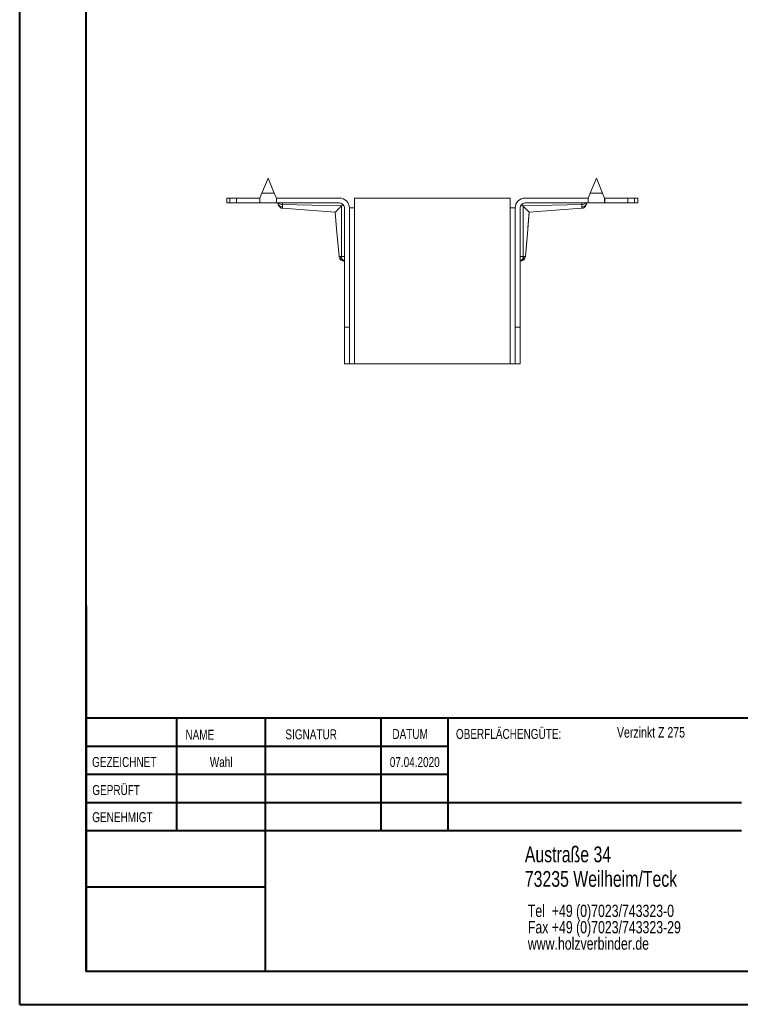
# Model space of a CAD drawing. Header units: millimetres. Extents: x 0 to 210, y 0 to 297.
# Tile 1 of 7: x 0 to 109, y 0 to 149. Entities that reach past the tile are written whole.
import ezdxf

# ---------------------------------------------------------------- set-up
doc = ezdxf.new("R2010")
doc.units = ezdxf.units.MM
doc.styles.add('SLDTEXTSTYLE0', font='TXT', dxfattribs={"width": 0.75})

# ---------------------------------------------------------------- blocks, each defined once
blk = doc.blocks.new('SW_NOTE_0')
at = {"color": 0, "linetype": 'Continuous', "lineweight": 0, "char_height": 1.8521, "attachment_point": 1, "style": 'SLDTEXTSTYLE0'}
for s, insert in [('Tel  +49 (0)7023/743323-0', (0, 2.39)), ('Fax +49 (0)7023/743323-29', (0, -0.08)), ('www.holzverbinder.de', (0, -2.55))]:
    blk.add_mtext(s, dxfattribs=dict(at, insert=insert))

msp = doc.modelspace()

# ---------------------------------------------------------------- linework, layer by layer
at = {"color": 7, "linetype": 'Continuous', "lineweight": 40}
for p, q in [((0.08, 0.21), (0.08, 297.21)), ((10.08, 5.21), (10.08, 292.21)), ((10.11, 60.37), (10.11, 5.12)), ((205.08, 43.37), (10.11, 43.37)), ((23.71, 43.37), (23.71, 26.37)), ((37.1, 43.37), (37.1, 5.12)), ((54.51, 43.37), (54.51, 26.37)), ((64.71, 26.37), (64.71, 43.37)), ((64.71, 39.1), (10.11, 39.1)), ((64.71, 34.87), (10.11, 34.87)), ((108.91, 30.62), (10.11, 30.62)), ((108.91, 26.37), (10.11, 26.37)), ((37.1, 17.87), (10.11, 17.87)), ((10.11, 13.71), (10.08, 13.71)), ((10.11, 9.46), (10.08, 9.46)), ((10.08, 5.21), (205.08, 5.21)), ((0.08, 0.21), (210.08, 0.21))]:
    msp.add_line(p, q, dxfattribs=at)
at = {"color": 7, "linetype": 'Continuous', "lineweight": 15}
for p, q in [((36.61, 122.57), (37.54, 124.82)), ((38.47, 122.57), (37.54, 124.82)), ((87.04, 124.82), (86.11, 122.57)), ((87.97, 122.57), (87.04, 124.82)), ((31.29, 121.82), (31.29, 121.07)), ((31.29, 121.82), (31.79, 121.82)), ((31.29, 121.07), (31.29, 121.82)), ((31.79, 121.82), (31.79, 121.07)), ((31.79, 121.82), (32.79, 121.82)), ((32.79, 121.82), (32.79, 121.07)), ((32.79, 121.82), (36.29, 121.82)), ((36.61, 122.57), (36.29, 121.82)), ((36.29, 121.07), (36.29, 121.82)), ((36.29, 121.82), (36.29, 121.07)), ((36.29, 121.82), (36.29, 121.82)), ((38.47, 122.57), (36.61, 122.57)), ((38.78, 121.82), (38.47, 122.57)), ((38.78, 121.07), (38.78, 121.82)), ((38.78, 121.82), (38.79, 121.82)), ((38.79, 121.82), (38.79, 121.07)), ((48.29, 121.82), (38.79, 121.82)), ((50.54, 121.82), (50.54, 120.32)), ((50.54, 121.82), (74.04, 121.82)), ((74.04, 120.32), (74.04, 121.82)), ((85.79, 121.82), (76.29, 121.82)), ((86.11, 122.57), (85.79, 121.82)), ((85.79, 121.07), (85.79, 121.82)), ((85.79, 121.82), (85.79, 121.07)), ((85.79, 121.82), (85.79, 121.82)), ((87.97, 122.57), (86.11, 122.57)), ((88.28, 121.82), (87.97, 122.57)), ((88.28, 121.07), (88.28, 121.82)), ((88.28, 121.82), (88.29, 121.82)), ((88.29, 121.82), (88.29, 121.07)), ((88.29, 121.82), (91.79, 121.82)), ((91.79, 121.07), (91.79, 121.82)), ((91.79, 121.82), (92.79, 121.82)), ((92.79, 121.82), (92.79, 121.07)), ((92.79, 121.82), (93.29, 121.82)), ((93.29, 121.07), (93.29, 121.82)), ((93.29, 121.82), (93.29, 121.07)), ((31.79, 121.07), (31.29, 121.07)), ((32.79, 121.07), (31.79, 121.07)), ((36.29, 121.07), (32.79, 121.07)), ((38.78, 121.07), (36.29, 121.07)), ((36.29, 121.07), (36.29, 121.07)), ((38.79, 121.07), (38.78, 121.07)), ((38.79, 121.07), (48.29, 121.07)), ((39.72, 120.84), (39.72, 121.07)), ((48.63, 120.64), (39.72, 120.84)), ((48.58, 113.01), (48.6, 120.61)), ((49.04, 102.32), (49.04, 120.32)), ((49.79, 120.32), (49.79, 102.32)), ((50.54, 120.32), (49.79, 120.32)), ((50.54, 120.32), (50.54, 96.82)), ((74.04, 120.32), (74.04, 96.82)), ((74.04, 120.32), (74.79, 120.32)), ((74.79, 120.32), (74.79, 102.32)), ((75.54, 120.32), (75.54, 102.32)), ((84.86, 120.84), (75.95, 120.64)), ((75.98, 120.61), (76, 113.01)), ((76.29, 121.07), (85.79, 121.07)), ((84.86, 121.07), (84.86, 120.84)), ((88.28, 121.07), (85.79, 121.07)), ((85.79, 121.07), (85.79, 121.07)), ((88.29, 121.07), (88.28, 121.07)), ((91.79, 121.07), (88.29, 121.07)), ((92.79, 121.07), (91.79, 121.07)), ((93.29, 121.07), (92.79, 121.07)), ((39.72, 120.27), (47.66, 119.68)), ((39.72, 120.27), (47.66, 119.68)), ((39.72, 120.27), (47.66, 119.68)), ((76.72, 117.3), (76.92, 119.68)), ((76.92, 119.68), (84.86, 120.27)), ((76.92, 119.68), (84.86, 120.27)), ((76.92, 119.68), (84.86, 120.27)), ((76.35, 113.01), (76.56, 115.43)), ((48.93, 112.35), (49.04, 112.32)), ((75.54, 112.32), (75.65, 112.35)), ((49.04, 102.32), (49.79, 102.32)), ((49.04, 96.82), (49.04, 102.32)), ((49.79, 102.32), (49.79, 96.82)), ((74.79, 102.32), (75.54, 102.32)), ((74.79, 96.82), (74.79, 102.32)), ((75.54, 102.32), (75.54, 96.82)), ((49.04, 96.82), (49.79, 96.82)), ((50.54, 96.82), (49.79, 96.82)), ((74.04, 96.82), (50.54, 96.82)), ((74.79, 96.82), (74.04, 96.82)), ((74.79, 96.82), (75.54, 96.82))]:
    msp.add_line(p, q, dxfattribs=at)
at = {"color": 7, "linetype": 'Continuous', "lineweight": 0}
for p, q in [((64.71, 39.12), (10.11, 39.12)), ((23.71, 5.21), (23.71, 5.12)), ((54.51, 5.21), (54.51, 5.12))]:
    msp.add_line(p, q, dxfattribs=at)
at = {"color": 7, "linetype": 'Continuous', "lineweight": 15, "flags": 128}
for points in [[(47.66, 119.68), (47.87, 117.17), (48.23, 113.01)], [(47.66, 119.68), (47.87, 117.17), (48.23, 113.01)], [(47.66, 119.68), (47.87, 117.17), (48.23, 113.01)], [(76.35, 113.01), (76.64, 116.45), (76.92, 119.68)], [(76.35, 113.01), (76.64, 116.45), (76.92, 119.68)]]:
    msp.add_lwpolyline(points, dxfattribs=at)
at = {"color": 7, "linetype": 'Continuous', "lineweight": 15}
for centre, radius, start, end in [((48.29, 120.32), 1.5, 0, 90), ((76.29, 120.32), 1.5, 90, 180), ((48.29, 120.32), 0.75, 0, 90), ((76.29, 120.32), 0.75, 90, 180)]:
    msp.add_arc(centre, radius, start, end, dxfattribs=at)
for points, knots in [([(39.73, 120.45), (39.62, 120.46), (39.42, 120.51), (39.19, 120.67), (39.07, 120.87), (39.04, 121.01), (39.04, 121.07)], [0, 0, 0, 0, 0.285714, 0.571429, 0.785714, 1, 1, 1, 1]), ([(39.04, 121.07), (39.04, 121.06), (39.04, 121.04), (39.04, 121.03), (39.04, 121.02), (39.04, 121.02), (39.04, 121.02), (39.04, 121.02)], [-0.06911687, -0.06911687, -0.06911687, -0.06911687, -0.0529901, -0.04761451, -0.04223892, -0.03686333, -0.03149221, -0.03149221, -0.03149221, -0.03149221]), ([(39.05, 120.96), (39.06, 120.91), (39.07, 120.82), (39.08, 120.77), (39.09, 120.74)], [0, 0, 0, 0, 0.473565, 1, 1, 1, 1]), ([(39.72, 120.84), (39.62, 120.84), (39.41, 120.87), (39.19, 120.96), (39.11, 121.04), (39.08, 121.07)], [0, 0, 0, 0, 0.2857143, 0.5714286, 0.774337, 0.774337, 0.774337, 0.774337]), ([(39.09, 120.75), (39.12, 120.68), (39.18, 120.56), (39.34, 120.41), (39.52, 120.3), (39.66, 120.28), (39.73, 120.27)], [0, 0, 0, 0, 0.250004, 0.500005, 0.74997, 1, 1, 1, 1]), ([(39.73, 120.45), (39.73, 120.49), (39.73, 120.61), (39.73, 120.75), (39.72, 120.84)], [-0.03148795, -0.03148795, -0.03148795, -0.03148795, -0.0179513, 0.00000001, 0.00000001, 0.00000001, 0.00000001]), ([(39.73, 120.27), (39.73, 120.28), (39.73, 120.3), (39.73, 120.4), (39.73, 120.45)], [0, 0, 0, 0, 0.499754, 1, 1, 1, 1]), ([(47.66, 119.68), (47.66, 119.68), (47.64, 119.66), (47.71, 119.73), (47.86, 119.87), (48.06, 120.07), (48.29, 120.3), (48.48, 120.5), (48.6, 120.61)], [0, 0, 0, 0, 0.00507, 0.220582, 0.434149, 0.595496, 0.761422, 1, 1, 1, 1]), ([(75.98, 120.61), (76.03, 120.56), (76.18, 120.41), (76.41, 120.18), (76.67, 119.92), (76.88, 119.72), (76.9, 119.69), (76.92, 119.68)], [0, 0, 0, 0, 0.103568, 0.310198, 0.523847, 0.763582, 1, 1, 1, 1]), ([(84.85, 120.45), (84.95, 120.46), (85.16, 120.51), (85.39, 120.67), (85.51, 120.87), (85.54, 121.01), (85.54, 121.07)], [0, 0, 0, 0, 0.285714, 0.571429, 0.785714, 1, 1, 1, 1]), ([(84.86, 120.84), (84.85, 120.75), (84.85, 120.61), (84.85, 120.49), (84.85, 120.45)], [-0.03148795, -0.03148795, -0.03148795, -0.03148795, -0.01353664, 0.00000001, 0.00000001, 0.00000001, 0.00000001]), ([(84.85, 120.27), (84.92, 120.28), (85.05, 120.3), (85.24, 120.41), (85.39, 120.56), (85.46, 120.68), (85.49, 120.75)], [0, 0, 0, 0, 0.2500299, 0.499995, 0.7499962, 1, 1, 1, 1]), ([(84.85, 120.45), (84.85, 120.4), (84.85, 120.3), (84.85, 120.28), (84.85, 120.27)], [0, 0, 0, 0, 0.500186, 1, 1, 1, 1]), ([(85.5, 121.07), (85.47, 121.04), (85.39, 120.96), (85.17, 120.87), (84.96, 120.84), (84.86, 120.84)], [0, 0, 0, 0, 0.2029082, 0.4886225, 0.7743367, 0.7743367, 0.7743367, 0.7743367]), ([(85.49, 120.75), (85.5, 120.77), (85.51, 120.81), (85.53, 120.89), (85.54, 120.97), (85.54, 121.02), (85.54, 121.04)], [0, 0, 0, 0, 0.277054, 0.539607, 0.7894, 1, 1, 1, 1]), ([(85.49, 120.74), (85.5, 120.77), (85.51, 120.82), (85.52, 120.91), (85.53, 120.96)], [0, 0, 0, 0, 0.526435, 1, 1, 1, 1]), ([(85.54, 121.05), (85.54, 121.04), (85.54, 121.02), (85.54, 121.01), (85.54, 121.02), (85.54, 121.02)], [0, 0, 0, 0, 0.286207, 0.999827, 1, 1, 1, 1]), ([(48.44, 113.01), (48.38, 113.01), (48.27, 113.01), (48.21, 113.01), (48.23, 113.01), (48.23, 113.01)], [0, 0, 0, 0, 0.488933, 0.999572, 1, 1, 1, 1]), ([(48.23, 113.01), (48.25, 112.92), (48.28, 112.73), (48.46, 112.51), (48.7, 112.35), (48.88, 112.33), (48.98, 112.32)], [0, 0, 0, 0, 0.250034, 0.500026, 0.750017, 1, 1, 1, 1]), ([(48.58, 113.01), (48.57, 113.01), (48.55, 113.01), (48.52, 113.01), (48.48, 113.01), (48.45, 113.01), (48.44, 113.01)], [0, 0, 0, 0, 0.165455, 0.391316, 0.695883, 1, 1, 1, 1]), ([(48.44, 113.01), (48.45, 112.92), (48.48, 112.73), (48.62, 112.51), (48.78, 112.37), (48.89, 112.35), (48.93, 112.35)], [0, 0, 0, 0, 0.284683, 0.569362, 0.854036, 1, 1, 1, 1]), ([(49.04, 113.02), (48.99, 113.02), (48.93, 113.02), (48.83, 113.02), (48.78, 113.01), (48.7, 113.01), (48.67, 113.01), (48.62, 113.01), (48.6, 113.01), (48.58, 113.01)], [-0.126791, -0.126791, -0.126791, -0.126791, -0.0817802, -0.0817802, -0.0412071, -0.0412071, -0.0158489, -0.0158489, 0, 0, 0, 0]), ([(48.58, 113.01), (48.59, 112.82), (48.71, 112.5), (48.93, 112.35), (49.04, 112.33)], [0, 0, 0, 0, 0.5, 0.9184242, 0.9184242, 0.9184242, 0.9184242]), ([(76, 113.01), (75.98, 113.01), (75.96, 113.01), (75.91, 113.01), (75.88, 113.01), (75.8, 113.01), (75.75, 113.02), (75.65, 113.02), (75.59, 113.02), (75.54, 113.02)], [-0.126791, -0.126791, -0.126791, -0.126791, -0.1109421, -0.1109421, -0.0855839, -0.0855839, -0.0450108, -0.0450108, 0, 0, 0, 0]), ([(75.54, 112.33), (75.65, 112.35), (75.87, 112.5), (75.98, 112.82), (76, 113.01)], [0, 0, 0, 0, 0.4184242, 0.9184242, 0.9184242, 0.9184242, 0.9184242]), ([(75.6, 112.32), (75.69, 112.33), (75.88, 112.35), (76.12, 112.51), (76.29, 112.73), (76.33, 112.92), (76.35, 113.01)], [0, 0, 0, 0, 0.249982, 0.499974, 0.749966, 1, 1, 1, 1]), ([(75.6, 112.32), (75.69, 112.33), (75.88, 112.35), (76.12, 112.51), (76.29, 112.73), (76.33, 112.92), (76.35, 113.01)], [0, 0, 0, 0, 0.249985, 0.499977, 0.749968, 1, 1, 1, 1]), ([(75.6, 112.32), (75.69, 112.33), (75.88, 112.35), (76.12, 112.51), (76.29, 112.73), (76.33, 112.92), (76.35, 113.01)], [0, 0, 0, 0, 0.249983, 0.499974, 0.749966, 1, 1, 1, 1]), ([(75.65, 112.35), (75.68, 112.35), (75.8, 112.37), (75.96, 112.51), (76.1, 112.73), (76.13, 112.92), (76.14, 113.01)], [0, 0, 0, 0, 0.145964, 0.430638, 0.715317, 1, 1, 1, 1]), ([(76.14, 113.01), (76.13, 113.01), (76.1, 113.01), (76.05, 113.01), (76.02, 113.01), (76, 113.01)], [0, 0, 0, 0, 0.304002, 0.608703, 1, 1, 1, 1]), ([(76.35, 113.01), (76.35, 113.01), (76.37, 113.01), (76.31, 113.01), (76.2, 113.01), (76.14, 113.01)], [0, 0, 0, 0, 0.000427, 0.511066, 1, 1, 1, 1]), ([(48.98, 112.32), (48.98, 112.32), (48.97, 112.32), (48.98, 112.32), (49.01, 112.32), (49.02, 112.32)], [0, 0, 0, 0, 0.000814, 0.626228, 1, 1, 1, 1]), ([(75.56, 112.32), (75.57, 112.32), (75.59, 112.32), (75.61, 112.32), (75.6, 112.32), (75.6, 112.32)], [0, 0, 0, 0, 0.369912, 0.999187, 1, 1, 1, 1])]:
    msp.add_open_spline(points, degree=3, knots=knots, dxfattribs=at)
for points in [[(48.63, 120.64), (48.62, 120.63), (48.61, 120.62), (48.6, 120.61)], [(48.82, 120.85), (48.76, 120.78), (48.69, 120.71), (48.63, 120.64)], [(75.95, 120.64), (75.89, 120.71), (75.82, 120.78), (75.76, 120.85)], [(75.98, 120.61), (75.97, 120.62), (75.96, 120.63), (75.95, 120.64)]]:
    msp.add_open_spline(points, degree=3, dxfattribs=at)

# ---------------------------------------------------------------- block references
at = {"color": 7, "linetype": 'Continuous', "lineweight": 0}
msp.add_blockref('SW_NOTE_0', (76.7, 12.85), dxfattribs=at)

# ---------------------------------------------------------------- texts
at = {"color": 7, "linetype": 'Continuous', "lineweight": 0, "style": 'SLDTEXTSTYLE0'}
for s, insert, char_height, attachment_point in [('NAME', (25.07, 41.62), 1.5, 1), ('SIGNATUR', (40.14, 41.68), 1.5, 1), ('DATUM', (56.28, 41.74), 1.5, 1), ('OBERFLÄCHENGÜTE:', (65.86, 41.74), 1.5, 1), ('Verzinkt Z 275', (90.14, 42.03), 1.5875, 1), ('GEZEICHNET', (11, 37.51), 1.5, 1), ('Wahl', (30.46, 37.5), 1.499, 2), ('07.04.2020', (59.65, 37.5), 1.499, 2), ('GEPRÜFT', (11.03, 33.28), 1.5, 1), ('GENEHMIGT', (11.02, 29.19), 1.5, 1), ('Austraße 34', (76.25, 24.02), 2.3813, 1), ('73235 Weilheim/Teck', (76.25, 20.32), 2.3813, 1)]:
    msp.add_mtext(s, dxfattribs=dict(at, insert=insert, char_height=char_height, attachment_point=attachment_point))

doc.saveas('drawing.dxf')
